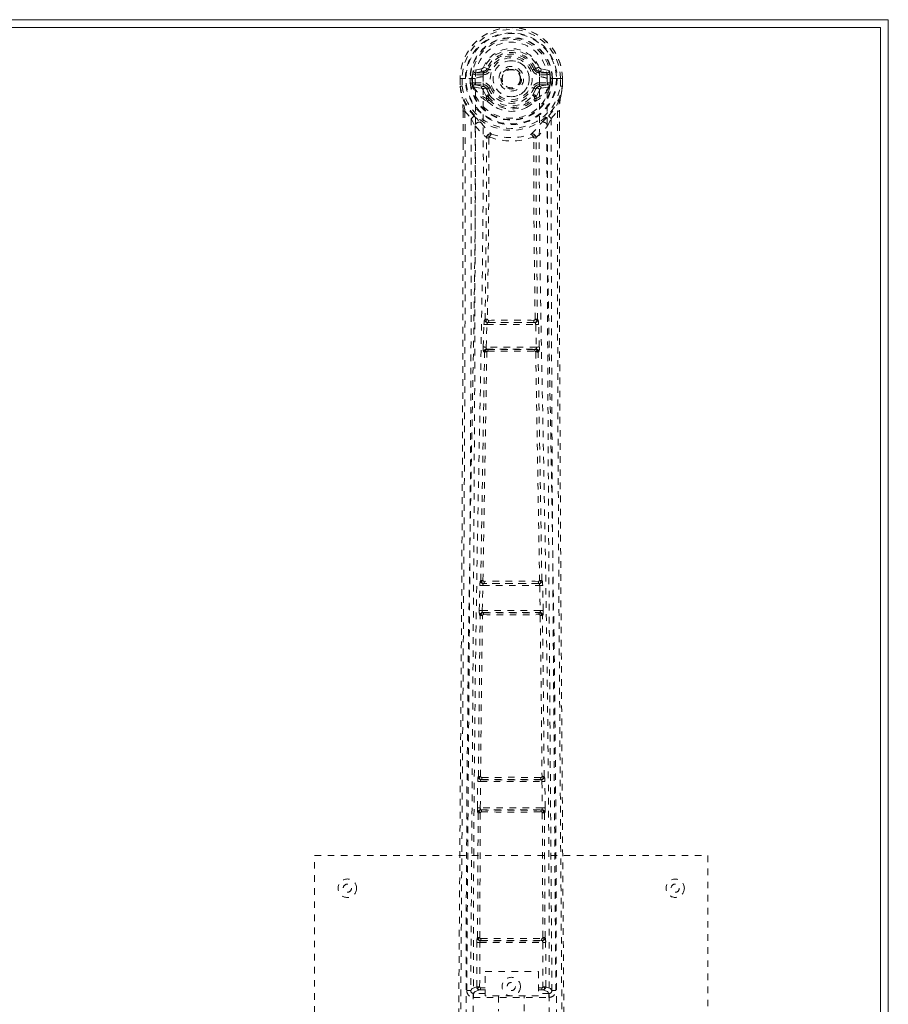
# Model space of a CAD drawing. Header units: inches. Extents: x 10.4 to 57.9, y 13.8 to 37.3.
# Tile 4 of 4: x 44.6 to 57.9, y 22.3 to 37.3. Entities that reach past the tile are written whole.
import ezdxf

# ---------------------------------------------------------------- set-up
doc = ezdxf.new("R2010")
doc.units = ezdxf.units.IN
doc.header["$MEASUREMENT"] = 0
doc.linetypes.add('SLD-Dashed', pattern=[0.075, 0.05, -0.025])
doc.linetypes.add('SLD-Solid', pattern=[0])

msp = doc.modelspace()

# ---------------------------------------------------------------- linework, layer by layer
at = {"color": 7, "linetype": 'SLD-Solid', "lineweight": 15}
for p, q in [((10.378, 37.295), (57.878, 37.295)), ((57.878, 37.295), (57.878, 13.795)), ((57.76, 37.177), (10.496, 37.177)), ((10.496, 37.177), (57.76, 37.177)), ((57.76, 13.913), (57.76, 37.177)), ((57.76, 37.177), (57.76, 13.913))]:
    msp.add_line(p, q, dxfattribs=at)
at = {"color": 7, "linetype": 'SLD-Dashed', "lineweight": 0}
for p, q in [((51.672, 36.544), (51.553, 36.521)), ((51.583, 36.485), (51.7, 36.505)), ((51.7, 36.505), (51.7, 36.485)), ((51.759, 36.548), (51.705, 36.571)), ((51.759, 36.548), (51.782, 36.539)), ((52.475, 36.539), (52.497, 36.548)), ((52.557, 36.505), (52.674, 36.485)), ((52.557, 36.505), (52.557, 36.485)), ((52.704, 36.521), (52.585, 36.544)), ((51.349, 36.399), (51.349, 36.282)), ((51.353, 36.399), (51.349, 36.399)), ((51.349, 36.399), (51.349, 36.282)), ((51.349, 36.399), (51.378, 36.398)), ((51.406, 36.399), (51.353, 36.399)), ((51.378, 36.398), (51.379, 36.282)), ((51.429, 36.399), (51.406, 36.399)), ((51.432, 36.399), (51.429, 36.399)), ((51.58, 36.399), (51.432, 36.399)), ((51.5, 36.326), (51.5, 36.398)), ((51.535, 36.398), (51.529, 36.398)), ((51.529, 36.398), (51.53, 36.327)), ((51.535, 36.322), (51.535, 36.398)), ((51.583, 36.485), (51.583, 36.455)), ((51.7, 36.485), (51.583, 36.485)), ((51.7, 36.455), (51.583, 36.455)), ((51.7, 36.455), (51.7, 36.485)), ((52.674, 36.485), (52.557, 36.485)), ((52.557, 36.455), (52.557, 36.485)), ((52.674, 36.455), (52.557, 36.455)), ((52.674, 36.455), (52.674, 36.485)), ((52.825, 36.399), (52.677, 36.399)), ((52.721, 36.322), (52.722, 36.398)), ((52.722, 36.398), (52.727, 36.398)), ((52.727, 36.327), (52.727, 36.398)), ((52.757, 36.399), (52.756, 36.326)), ((52.828, 36.399), (52.825, 36.399)), ((52.851, 36.399), (52.828, 36.399)), ((52.904, 36.399), (52.851, 36.399)), ((52.878, 36.282), (52.878, 36.398)), ((52.908, 36.399), (52.904, 36.399)), ((52.908, 36.399), (52.907, 36.282)), ((52.907, 36.282), (52.908, 36.399)), ((51.349, 36.282), (51.35, 36.277)), ((51.379, 36.282), (51.35, 36.282)), ((51.53, 36.327), (51.5, 36.325)), ((51.5, 36.325), (51.5, 36.326)), ((51.53, 36.326), (51.536, 36.307)), ((51.536, 36.307), (51.535, 36.322)), ((51.542, 36.284), (51.544, 36.28)), ((51.554, 36.27), (51.544, 36.28)), ((51.554, 36.27), (51.67, 36.248)), ((51.57, 36.333), (51.57, 36.303)), ((51.57, 36.333), (51.7, 36.333)), ((51.7, 36.278), (51.57, 36.303)), ((51.57, 36.303), (51.7, 36.303)), ((51.7, 36.333), (51.7, 36.303)), ((51.7, 36.278), (51.7, 36.303)), ((51.782, 36.248), (51.755, 36.237)), ((52.502, 36.237), (52.475, 36.248)), ((52.557, 36.333), (52.557, 36.303)), ((52.557, 36.333), (52.686, 36.333)), ((52.686, 36.303), (52.557, 36.278)), ((52.557, 36.278), (52.557, 36.303)), ((52.557, 36.303), (52.686, 36.303)), ((52.586, 36.248), (52.702, 36.27)), ((52.686, 36.303), (52.686, 36.333)), ((52.712, 36.28), (52.702, 36.27)), ((52.702, 36.27), (52.702, 36.27)), ((52.702, 36.27), (52.702, 36.27)), ((52.712, 36.28), (52.715, 36.284)), ((52.726, 36.326), (52.721, 36.307)), ((52.721, 36.307), (52.721, 36.322)), ((52.756, 36.325), (52.727, 36.327)), ((52.756, 36.326), (52.756, 36.325)), ((52.878, 36.282), (52.907, 36.282)), ((52.907, 36.277), (52.907, 36.282)), ((51.75, 36.091), (51.75, 36.12)), ((51.768, 36.046), (51.756, 36.064)), ((51.774, 36.124), (51.774, 36.095)), ((52.483, 36.095), (52.483, 36.124)), ((52.5, 36.064), (52.489, 36.046)), ((52.506, 36.091), (52.506, 36.12)), ((51.392, 35.901), (51.392, 35.409)), ((51.422, 35.9), (51.518, 35.785)), ((52.739, 35.785), (52.835, 35.9)), ((52.865, 35.901), (52.865, 35.435)), ((51.518, 35.785), (51.577, 35.673)), ((52.679, 35.673), (52.739, 35.785)), ((51.749, 35.496), (51.749, 35.496)), ((51.787, 35.493), (51.787, 35.493)), ((52.47, 35.493), (52.47, 35.493)), ((52.507, 35.496), (52.507, 35.496)), ((51.701, 32.302), (51.711, 32.644)), ((51.711, 32.644), (51.713, 32.672)), ((51.729, 32.72), (51.725, 32.719)), ((51.745, 32.301), (51.756, 32.643)), ((51.756, 32.643), (52.501, 32.643)), ((51.769, 32.673), (51.773, 32.674)), ((52.487, 32.673), (51.769, 32.673)), ((52.483, 32.674), (52.487, 32.673)), ((52.501, 32.643), (52.511, 32.301)), ((52.532, 32.719), (52.528, 32.72)), ((52.545, 32.644), (52.543, 32.672)), ((52.556, 32.302), (52.545, 32.644)), ((52.511, 32.301), (51.745, 32.301)), ((51.721, 32.223), (51.709, 32.227)), ((51.765, 32.266), (51.753, 32.271)), ((51.753, 32.271), (52.503, 32.271)), ((52.503, 32.271), (52.491, 32.266)), ((52.536, 32.223), (52.548, 32.227)), ((51.65, 28.663), (51.651, 28.691)), ((51.662, 28.739), (51.659, 28.738)), ((51.704, 28.692), (51.707, 28.693)), ((52.553, 28.692), (51.704, 28.692)), ((52.55, 28.693), (52.553, 28.692)), ((52.597, 28.738), (52.595, 28.739)), ((52.607, 28.663), (52.606, 28.691)), ((51.641, 28.282), (51.65, 28.663)), ((51.686, 28.281), (51.694, 28.662)), ((51.694, 28.662), (52.562, 28.662)), ((52.562, 28.662), (52.57, 28.281)), ((52.615, 28.282), (52.607, 28.663)), ((52.57, 28.281), (51.686, 28.281)), ((51.699, 28.248), (51.692, 28.251)), ((51.692, 28.251), (52.564, 28.251)), ((52.564, 28.251), (52.558, 28.248)), ((51.648, 28.207), (51.654, 28.204)), ((51.704, 28.219), (51.704, 28.219)), ((52.553, 28.219), (52.553, 28.219)), ((52.603, 28.204), (52.609, 28.207)), ((51.616, 25.672), (51.617, 25.699)), ((51.627, 25.748), (51.625, 25.746)), ((51.669, 25.701), (51.671, 25.702)), ((52.587, 25.701), (51.669, 25.701)), ((52.585, 25.702), (52.587, 25.701)), ((52.632, 25.746), (52.63, 25.748)), ((52.641, 25.672), (52.64, 25.699)), ((51.611, 25.273), (51.616, 25.672)), ((51.656, 25.272), (51.661, 25.671)), ((51.661, 25.671), (52.596, 25.671)), ((52.596, 25.671), (52.601, 25.272)), ((52.646, 25.273), (52.641, 25.672)), ((52.601, 25.272), (51.656, 25.272)), ((51.667, 25.24), (51.663, 25.242)), ((51.663, 25.242), (52.594, 25.242)), ((52.594, 25.242), (52.589, 25.24)), ((51.614, 23.29), (51.623, 25.196)), ((51.618, 25.198), (51.623, 25.196)), ((51.647, 23.291), (51.656, 25.197)), ((51.672, 25.21), (51.672, 25.21)), ((52.584, 25.21), (52.584, 25.21)), ((52.601, 25.197), (52.61, 23.291)), ((52.634, 25.196), (52.639, 25.198)), ((52.643, 23.29), (52.634, 25.196)), ((49.128, 16.545), (49.128, 24.545)), ((49.128, 24.545), (55.128, 24.545)), ((55.128, 24.545), (55.128, 16.545)), ((51.614, 23.29), (51.613, 23.29)), ((52.644, 23.29), (52.643, 23.29)), ((51.601, 22.541), (51.604, 23.215)), ((51.646, 22.541), (51.649, 23.215)), ((51.649, 23.215), (52.608, 23.215)), ((51.657, 23.245), (51.658, 23.245)), ((51.657, 23.245), (52.6, 23.245)), ((52.599, 23.245), (52.6, 23.245)), ((52.608, 23.215), (52.611, 22.541)), ((52.655, 22.541), (52.652, 23.215)), ((51.731, 22.402), (51.731, 22.774)), ((51.731, 22.774), (52.543, 22.774)), ((52.543, 22.774), (52.543, 22.402)), ((52.655, 22.541), (52.611, 22.541)), ((51.509, 22.488), (51.509, 22.486)), ((51.509, 22.486), (51.51, 22.477)), ((51.554, 22.439), (51.554, 22.379)), ((51.731, 22.439), (51.554, 22.439)), ((51.661, 22.527), (51.661, 22.497)), ((51.661, 22.527), (51.731, 22.527)), ((51.661, 22.497), (51.731, 22.497)), ((52.543, 22.402), (51.731, 22.402)), ((51.933, 22.402), (51.933, 22.17)), ((52.323, 22.17), (52.323, 22.402)), ((52.543, 22.527), (52.595, 22.527)), ((52.543, 22.497), (52.595, 22.497)), ((52.703, 22.439), (52.543, 22.439)), ((52.595, 22.527), (52.595, 22.497)), ((52.703, 22.379), (52.703, 22.439)), ((52.747, 22.486), (52.747, 22.488)), ((52.747, 22.477), (52.747, 22.486)), ((51.554, 22.379), (52.703, 22.379))]:
    msp.add_line(p, q, dxfattribs=at)
at = {"color": 7, "linetype": 'SLD-Dashed', "lineweight": 0, "flags": 128}
for points in [[(51.698, 36.423), (51.703, 36.502), (51.727, 36.578), (51.767, 36.648), (51.821, 36.71), (51.888, 36.759), (51.963, 36.796), (52.044, 36.818), (52.128, 36.826), (52.213, 36.818), (52.294, 36.796), (52.369, 36.759), (52.435, 36.71), (52.49, 36.648), (52.53, 36.578), (52.553, 36.502), (52.559, 36.423)], [(51.809, 36.528), (51.804, 36.53), (51.799, 36.532), (51.794, 36.534), (51.79, 36.536), (51.787, 36.537), (51.784, 36.538), (51.782, 36.539), (51.782, 36.539)], [(52.447, 36.528), (52.453, 36.53), (52.458, 36.532), (52.462, 36.534), (52.467, 36.536), (52.47, 36.537), (52.473, 36.538), (52.474, 36.539), (52.475, 36.539)], [(51.349, 36.399), (51.348, 36.399), (51.349, 36.399)], [(51.44, 21.497), (51.441, 23.592), (51.453, 25.687), (51.475, 27.779), (51.507, 29.869), (51.531, 31.181), (51.555, 32.491), (51.574, 33.797), (51.585, 35.1), (51.58, 36.399)], [(51.583, 36.455), (51.56, 36.459), (51.54, 36.472)], [(51.549, 21.552), (51.55, 23.419), (51.56, 25.285), (51.578, 27.149), (51.606, 29.013), (51.634, 30.501), (51.663, 31.987), (51.688, 33.471), (51.703, 34.95), (51.698, 36.423)], [(52.559, 36.423), (52.554, 34.95), (52.568, 33.471), (52.594, 31.987), (52.623, 30.501), (52.65, 29.013), (52.678, 27.149), (52.697, 25.285), (52.707, 23.419), (52.708, 21.552)], [(52.816, 21.497), (52.815, 23.592), (52.804, 25.687), (52.782, 27.779), (52.749, 29.869), (52.726, 31.181), (52.702, 32.491), (52.682, 33.797), (52.672, 35.1), (52.676, 36.399)], [(52.716, 36.472), (52.697, 36.459), (52.674, 36.455)], [(52.727, 36.398), (52.731, 36.398), (52.737, 36.398), (52.746, 36.399), (52.757, 36.399)], [(52.908, 36.399), (52.908, 36.399), (52.908, 36.399)], [(51.349, 36.282), (51.362, 36.188), (51.378, 36.114)], [(51.35, 36.282), (51.349, 36.282), (51.349, 36.282)], [(51.35, 36.277), (51.351, 36.278), (51.352, 36.278), (51.355, 36.278), (51.359, 36.279), (51.363, 36.28), (51.368, 36.28), (51.374, 36.281), (51.379, 36.282)], [(51.35, 36.277), (51.361, 36.191), (51.38, 36.103)], [(51.53, 36.326), (51.53, 36.327), (51.53, 36.327)], [(51.535, 36.322), (51.552, 36.33), (51.57, 36.333)], [(51.698, 36.226), (51.684, 36.243), (51.67, 36.248)], [(51.75, 36.12), (51.723, 36.167), (51.698, 36.226)], [(51.809, 36.26), (51.804, 36.257), (51.799, 36.255), (51.794, 36.253), (51.79, 36.252), (51.787, 36.25), (51.784, 36.249), (51.782, 36.248), (51.782, 36.248)], [(52.447, 36.26), (52.453, 36.257), (52.458, 36.255), (52.462, 36.253), (52.467, 36.252), (52.47, 36.25), (52.473, 36.249), (52.474, 36.248), (52.475, 36.248)], [(52.454, 36.138), (52.479, 36.182), (52.502, 36.237)], [(52.506, 36.12), (52.534, 36.167), (52.559, 36.226)], [(52.559, 36.226), (52.572, 36.243), (52.586, 36.248)], [(52.686, 36.333), (52.705, 36.33), (52.721, 36.322)], [(52.727, 36.327), (52.727, 36.327), (52.726, 36.326)], [(52.877, 36.103), (52.894, 36.181), (52.907, 36.277)], [(52.907, 36.277), (52.906, 36.278), (52.904, 36.278), (52.901, 36.278), (52.898, 36.279), (52.893, 36.28), (52.888, 36.28), (52.883, 36.281), (52.878, 36.282)], [(52.907, 36.282), (52.894, 36.188), (52.879, 36.114)], [(52.907, 36.282), (52.907, 36.282), (52.907, 36.282)], [(51.378, 36.114), (51.378, 36.108), (51.38, 36.103)], [(51.56, 35.825), (51.46, 35.948), (51.38, 36.103)], [(52.696, 35.825), (52.797, 35.948), (52.877, 36.103)], [(52.877, 36.103), (52.879, 36.108), (52.879, 36.114)], [(51.422, 35.9), (51.424, 35.205), (51.424, 34.478), (51.424, 33.716), (51.423, 32.922), (51.421, 32.138), (51.418, 31.468), (51.415, 30.835), (51.412, 30.162), (51.408, 29.448), (51.406, 29.252), (51.405, 29.054), (51.404, 28.853), (51.403, 28.65), (51.402, 28.535), (51.4, 28.289), (51.398, 28.02), (51.395, 27.589), (51.392, 27.108), (51.388, 26.577), (51.384, 25.997), (51.381, 25.606), (51.379, 25.196), (51.376, 24.791), (51.373, 24.409), (51.37, 24.042), (51.366, 23.421), (51.362, 22.847), (51.358, 22.32), (51.354, 21.838), (51.351, 21.403)], [(51.392, 35.901), (51.392, 35.9), (51.393, 35.9), (51.395, 35.9), (51.399, 35.9), (51.403, 35.9), (51.409, 35.9), (51.415, 35.9), (51.422, 35.9)], [(51.394, 35.9), (51.395, 35.62), (51.395, 35.409)], [(51.768, 36.046), (51.844, 35.984), (51.897, 35.956)], [(52.36, 35.956), (52.412, 35.984), (52.489, 36.046)], [(52.835, 35.9), (52.833, 35.05), (52.832, 34.161), (52.833, 33.231), (52.836, 32.266), (52.839, 31.475), (52.841, 30.844), (52.845, 30.17), (52.849, 29.453), (52.85, 29.257), (52.852, 29.057), (52.853, 28.855), (52.854, 28.65), (52.855, 28.532), (52.856, 28.283), (52.858, 28.011), (52.861, 27.577), (52.865, 27.096), (52.868, 26.566), (52.872, 25.989), (52.875, 25.601), (52.878, 25.195), (52.881, 24.748), (52.885, 24.304), (52.888, 23.889), (52.891, 23.398), (52.894, 22.953), (52.897, 22.553), (52.9, 22.198), (52.902, 21.888), (52.904, 21.623), (52.905, 21.402)], [(52.835, 35.9), (52.842, 35.9), (52.848, 35.9), (52.853, 35.9), (52.858, 35.9), (52.861, 35.9), (52.864, 35.9), (52.865, 35.9), (52.865, 35.901)], [(52.862, 35.434), (52.862, 35.618), (52.863, 35.9)], [(51.518, 35.785), (51.519, 34.557), (51.517, 33.326), (51.513, 32.082), (51.507, 30.821), (51.5, 29.607), (51.492, 28.393), (51.49, 28.221), (51.489, 28.043), (51.488, 27.861), (51.487, 27.674), (51.485, 27.482), (51.484, 27.356), (51.483, 27.141), (51.481, 26.899), (51.479, 26.629), (51.477, 26.31), (51.474, 25.959), (51.471, 25.576), (51.469, 25.219), (51.466, 24.9), (51.464, 24.638), (51.463, 24.409), (51.461, 24.214), (51.461, 24.124), (51.46, 23.989), (51.459, 23.856), (51.458, 23.725), (51.457, 23.594), (51.453, 23.027), (51.449, 22.484)], [(52.808, 22.484), (52.803, 23.112), (52.798, 23.774), (52.797, 24.044), (52.795, 24.251), (52.794, 24.442), (52.792, 24.665), (52.79, 24.924), (52.788, 25.215), (52.786, 25.538), (52.783, 25.887), (52.781, 26.213), (52.779, 26.513), (52.777, 26.787), (52.772, 27.357), (52.768, 28.014), (52.763, 28.67), (52.759, 29.289), (52.755, 29.97), (52.748, 31.121), (52.743, 32.285), (52.739, 33.467), (52.738, 34.629), (52.739, 35.785)], [(51.577, 35.673), (51.574, 32.376), (51.556, 29.079), (51.533, 25.782), (51.509, 22.484)], [(51.577, 35.673), (51.657, 35.579), (51.749, 35.496)], [(51.656, 35.737), (51.665, 35.728), (51.67, 35.722)], [(52.507, 35.496), (52.599, 35.579), (52.679, 35.673)], [(52.586, 35.722), (52.592, 35.728), (52.601, 35.737)], [(52.748, 22.484), (52.724, 25.782), (52.7, 29.079), (52.683, 32.376), (52.679, 35.673)], [(51.729, 32.72), (51.746, 34.106), (51.752, 35.487)], [(51.797, 35.503), (51.792, 35.513), (51.786, 35.52), (51.778, 35.524), (51.77, 35.524), (51.762, 35.521), (51.756, 35.515), (51.751, 35.506), (51.749, 35.496)], [(51.787, 35.493), (51.782, 34.111), (51.764, 32.724)], [(51.797, 35.503), (51.79, 35.5), (51.788, 35.497), (51.787, 35.495), (51.787, 35.493)], [(52.507, 35.496), (52.505, 35.506), (52.501, 35.515), (52.494, 35.521), (52.487, 35.524), (52.479, 35.524), (52.471, 35.52), (52.464, 35.513), (52.46, 35.503)], [(52.47, 35.493), (52.469, 35.495), (52.469, 35.497), (52.466, 35.5), (52.46, 35.503)], [(52.492, 32.724), (52.475, 34.111), (52.47, 35.493)], [(52.528, 32.72), (52.511, 34.106), (52.505, 35.487)], [(51.392, 35.409), (51.391, 32.277), (51.373, 28.653), (51.347, 25.028), (51.321, 21.403)], [(52.865, 35.435), (52.865, 32.277), (52.884, 28.653), (52.909, 25.028), (52.935, 21.403)], [(51.711, 32.644), (51.713, 32.644), (51.717, 32.644), (51.721, 32.644), (51.727, 32.644), (51.733, 32.643), (51.74, 32.643), (51.748, 32.643), (51.756, 32.643)], [(51.764, 32.724), (51.755, 32.719), (51.748, 32.711), (51.744, 32.703), (51.744, 32.694), (51.747, 32.686), (51.754, 32.68), (51.763, 32.675), (51.773, 32.674)], [(51.769, 32.673), (51.769, 32.673), (51.769, 32.673), (51.769, 32.672), (51.767, 32.672), (51.765, 32.67), (51.761, 32.664), (51.758, 32.654), (51.757, 32.648), (51.756, 32.643)], [(52.483, 32.674), (52.494, 32.675), (52.503, 32.68), (52.51, 32.686), (52.513, 32.694), (52.513, 32.703), (52.509, 32.711), (52.502, 32.719), (52.492, 32.724)], [(52.501, 32.643), (52.5, 32.648), (52.499, 32.654), (52.496, 32.664), (52.492, 32.67), (52.488, 32.672), (52.487, 32.673), (52.487, 32.673)], [(52.501, 32.643), (52.509, 32.643), (52.516, 32.643), (52.524, 32.643), (52.53, 32.644), (52.536, 32.644), (52.54, 32.644), (52.543, 32.644), (52.545, 32.644)], [(51.701, 32.302), (51.703, 32.302), (51.706, 32.302), (51.71, 32.302), (51.716, 32.302), (51.722, 32.301), (51.73, 32.301), (51.737, 32.301), (51.745, 32.301)], [(51.745, 32.301), (51.745, 32.295), (51.745, 32.289), (51.746, 32.284), (51.747, 32.28), (51.75, 32.273), (51.753, 32.271)], [(52.503, 32.271), (52.507, 32.273), (52.51, 32.28), (52.511, 32.284), (52.511, 32.289), (52.511, 32.295), (52.511, 32.301)], [(52.511, 32.301), (52.519, 32.301), (52.527, 32.301), (52.534, 32.301), (52.541, 32.302), (52.546, 32.302), (52.551, 32.302), (52.554, 32.302), (52.556, 32.302)], [(51.662, 28.739), (51.691, 30.483), (51.721, 32.223)], [(51.696, 28.741), (51.725, 30.486), (51.756, 32.226)], [(51.765, 32.266), (51.756, 32.265), (51.748, 32.262), (51.742, 32.257), (51.739, 32.251), (51.739, 32.244), (51.742, 32.237), (51.748, 32.231), (51.756, 32.226)], [(52.501, 32.226), (52.509, 32.231), (52.514, 32.237), (52.517, 32.244), (52.517, 32.251), (52.514, 32.257), (52.509, 32.262), (52.501, 32.265), (52.491, 32.266)], [(52.501, 32.226), (52.531, 30.486), (52.561, 28.741)], [(52.595, 28.739), (52.566, 30.483), (52.536, 32.223)], [(51.696, 28.741), (51.687, 28.736), (51.68, 28.729), (51.677, 28.721), (51.677, 28.713), (51.68, 28.705), (51.687, 28.699), (51.696, 28.695), (51.707, 28.693)], [(52.55, 28.693), (52.561, 28.695), (52.57, 28.699), (52.576, 28.705), (52.58, 28.713), (52.58, 28.721), (52.576, 28.729), (52.57, 28.736), (52.561, 28.741)], [(52.562, 28.662), (52.561, 28.673), (52.559, 28.683), (52.556, 28.689), (52.553, 28.692), (52.553, 28.692)], [(51.65, 28.663), (51.651, 28.663), (51.654, 28.663), (51.659, 28.663), (51.664, 28.663), (51.671, 28.663), (51.678, 28.663), (51.686, 28.662), (51.694, 28.662)], [(52.562, 28.662), (52.578, 28.663), (52.592, 28.663), (52.603, 28.663), (52.607, 28.663)], [(51.641, 28.282), (51.643, 28.282), (51.646, 28.282), (51.651, 28.282), (51.656, 28.282), (51.663, 28.282), (51.67, 28.281), (51.678, 28.281), (51.686, 28.281)], [(51.699, 28.248), (51.689, 28.247), (51.681, 28.243), (51.675, 28.238), (51.671, 28.232), (51.671, 28.224), (51.674, 28.217), (51.68, 28.211), (51.688, 28.206)], [(52.569, 28.206), (52.577, 28.211), (52.583, 28.217), (52.586, 28.224), (52.585, 28.232), (52.582, 28.238), (52.576, 28.243), (52.568, 28.247), (52.558, 28.248)], [(52.57, 28.281), (52.579, 28.281), (52.587, 28.281), (52.594, 28.282), (52.6, 28.282), (52.606, 28.282), (52.61, 28.282), (52.614, 28.282), (52.615, 28.282)], [(51.627, 25.748), (51.639, 26.976), (51.654, 28.204)], [(51.66, 25.749), (51.672, 26.978), (51.688, 28.206)], [(52.569, 28.206), (52.585, 26.978), (52.597, 25.749)], [(52.63, 25.748), (52.618, 26.976), (52.603, 28.204)], [(51.66, 25.749), (51.651, 25.744), (51.645, 25.737), (51.642, 25.729), (51.642, 25.721), (51.646, 25.713), (51.652, 25.707), (51.661, 25.703), (51.671, 25.702)], [(52.585, 25.702), (52.595, 25.703), (52.604, 25.707), (52.611, 25.713), (52.615, 25.721), (52.615, 25.729), (52.612, 25.737), (52.605, 25.744), (52.597, 25.749)], [(51.616, 25.672), (51.617, 25.672), (51.621, 25.672), (51.625, 25.671), (51.63, 25.671), (51.637, 25.671), (51.644, 25.671), (51.652, 25.671), (51.661, 25.671)], [(52.596, 25.671), (52.612, 25.671), (52.626, 25.671), (52.636, 25.672), (52.641, 25.672)], [(51.611, 25.273), (51.613, 25.273), (51.616, 25.273), (51.62, 25.273), (51.626, 25.273), (51.632, 25.273), (51.64, 25.272), (51.648, 25.272), (51.656, 25.272)], [(51.667, 25.24), (51.658, 25.239), (51.649, 25.235), (51.643, 25.23), (51.639, 25.223), (51.639, 25.216), (51.642, 25.208), (51.648, 25.202), (51.656, 25.197)], [(52.601, 25.197), (52.609, 25.202), (52.615, 25.208), (52.618, 25.216), (52.617, 25.223), (52.614, 25.23), (52.608, 25.235), (52.599, 25.239), (52.589, 25.24)], [(52.601, 25.272), (52.609, 25.272), (52.617, 25.272), (52.624, 25.273), (52.631, 25.273), (52.637, 25.273), (52.641, 25.273), (52.644, 25.273), (52.646, 25.273)], [(51.647, 23.291), (51.638, 23.286), (51.632, 23.279), (51.629, 23.272), (51.629, 23.264), (51.633, 23.257), (51.639, 23.251), (51.648, 23.247), (51.658, 23.245)], [(52.599, 23.245), (52.609, 23.247), (52.617, 23.251), (52.624, 23.256), (52.627, 23.264), (52.627, 23.272), (52.624, 23.279), (52.618, 23.286), (52.61, 23.291)], [(51.604, 23.215), (51.606, 23.215), (51.609, 23.215), (51.614, 23.215), (51.619, 23.215), (51.626, 23.215), (51.633, 23.215), (51.641, 23.215), (51.649, 23.215)], [(51.664, 23.277), (51.894, 23.277), (52.128, 23.277), (52.362, 23.277), (52.592, 23.277)], [(51.672, 23.246), (51.783, 23.246), (51.896, 23.246), (52.009, 23.246), (52.122, 23.246), (52.249, 23.246), (52.376, 23.246), (52.485, 23.246), (52.585, 23.246)], [(52.608, 23.215), (52.616, 23.215), (52.624, 23.215), (52.631, 23.215), (52.638, 23.215), (52.643, 23.215), (52.648, 23.215), (52.651, 23.215), (52.652, 23.215)], [(51.601, 22.541), (51.532, 22.513), (51.511, 22.487)], [(51.601, 22.541), (51.603, 22.541), (51.606, 22.541), (51.611, 22.541), (51.616, 22.541), (51.623, 22.541), (51.63, 22.541), (51.638, 22.541), (51.646, 22.541)], [(51.646, 22.541), (51.635, 22.538), (51.626, 22.533), (51.62, 22.525), (51.618, 22.517), (51.62, 22.509), (51.626, 22.502), (51.635, 22.498), (51.646, 22.496)], [(52.611, 22.496), (52.622, 22.498), (52.631, 22.502), (52.637, 22.509), (52.639, 22.517), (52.637, 22.525), (52.631, 22.533), (52.622, 22.538), (52.611, 22.541)], [(52.748, 22.484), (52.725, 22.513), (52.655, 22.541)], [(51.554, 22.439), (51.577, 22.468), (51.646, 22.496)], [(52.611, 22.496), (52.68, 22.468), (52.703, 22.439)]]:
    msp.add_lwpolyline(points, dxfattribs=at)
at = {"color": 7, "linetype": 'SLD-Dashed', "lineweight": 0}
for centre, radius in [((52.128, 36.394), 0.7), ((52.128, 36.394), 0.69), ((52.128, 36.394), 0.623), ((52.128, 36.394), 0.32), ((52.128, 36.394), 0.275), ((52.128, 36.394), 0.188), ((52.128, 36.394), 0.157), ((52.128, 36.394), 0.142), ((52.128, 36.394), 0.14), ((52.128, 36.394), 0.138), ((49.628, 24.045), 0.141), ((54.628, 24.045), 0.14), ((49.628, 24.045), 0.0625), ((54.628, 24.045), 0.0625), ((52.128, 22.545), 0.141), ((52.128, 22.545), 0.0625)]:
    msp.add_circle(centre, radius, dxfattribs=at)
for centre, radius, start, end in [((52.128, 36.394), 0.78, 0, 179.6393), ((52.128, 36.394), 0.78, 0.3688, 179.6312), ((52.128, 36.394), 0.75, 0.365, 179.635), ((52.128, 36.394), 0.629, 0.4518, 179.5482), ((52.128, 36.394), 0.599, 0.4517, 179.5483), ((52.128, 36.403), 0.548, 359.5914, 180.4086), ((52.128, 36.394), 0.459, 22.774, 157.226), ((52.128, 36.394), 0.4, 22.774, 157.226), ((52.128, 36.394), 0.376, 22.774, 157.226), ((52.128, 36.394), 0.346, 22.7741, 157.2259), ((52.128, 36.394), 0.275, 90, 270), ((52.128, 36.394), 0.275, 270, 90), ((51.744, 36.445), 0.206, 158.3468, 172.3346), ((51.582, 36.514), 0.0299, 167.8912, 271.9529), ((51.7, 36.535), 0.0301, 162.3444, 268.5796), ((51.663, 36.589), 0.0455, 281.375, 337.4512), ((51.694, 36.576), 0.0714, 274.7451, 337.1382), ((51.7, 36.574), 0.089, 270, 337.226), ((51.7, 36.574), 0.119, 269.9995, 337.2265), ((52.557, 36.574), 0.119, 202.7735, 270.0005), ((52.557, 36.574), 0.089, 202.774, 270), ((52.962, 35.519), 1.129, 111.2688, 114.2797), ((52.563, 36.576), 0.0714, 202.8779, 265.2381), ((52.594, 36.589), 0.0454, 202.4544, 258.7214), ((52.556, 36.535), 0.0301, 271.4547, 17.619), ((52.675, 36.514), 0.0299, 268.0532, 12.1028), ((52.512, 36.445), 0.206, 7.6632, 21.6528), ((51.521, 37.212), 0.814, 268.5054, 270.5918), ((52.128, 36.394), 0.593, 172.3909, 179.5504), ((51.695, 36.142), 0.281, 89.3581, 113.9464), ((52.559, 36.128), 0.295, 66.6379, 90.0574), ((52.128, 36.394), 0.593, 0.4496, 7.6091), ((52.886, 37.735), 1.337, 269.6912, 270.9589), ((51.379, 36.282), 0.03, 180.3597, 185.4274), ((52.128, 36.394), 0.787, 188.4818, 351.5182), ((52.128, 36.394), 0.758, 188.4817, 351.5183), ((52.128, 36.394), 0.632, 186.2254, 353.7746), ((52.128, 36.394), 0.602, 186.4272, 353.5728), ((51.612, 36.314), 0.0768, 185.3317, 203.2323), ((51.57, 36.272), 0.0305, 89.017, 157.288), ((51.991, 36.484), 0.491, 204.463, 242.9723), ((51.933, 36.487), 0.436, 209.9201, 245.3116), ((51.7, 36.248), 0.0299, 91.0377, 179.1291), ((51.728, 36.22), 0.031, 31.8115, 169.9493), ((51.7, 36.214), 0.119, 22.7735, 90.0005), ((51.7, 36.214), 0.089, 22.774, 90), ((51.694, 36.213), 0.0651, 21.3248, 85.0712), ((52.194, 36.39), 0.466, 199.2244, 212.8227), ((52.128, 36.394), 0.376, 202.774, 337.226), ((52.128, 36.394), 0.346, 202.7741, 337.2259), ((52.557, 36.214), 0.119, 89.9995, 157.2265), ((52.557, 36.214), 0.089, 90, 157.226), ((52.267, 36.482), 0.489, 296.9337, 335.6177), ((52.563, 36.213), 0.0651, 94.9289, 158.6751), ((52.528, 36.22), 0.031, 10.0467, 148.1946), ((52.323, 36.488), 0.437, 294.7131, 330.0432), ((52.556, 36.248), 0.0299, 0.9345, 88.8987), ((52.687, 36.272), 0.0305, 22.7182, 90.979), ((52.614, 36.322), 0.108, 339.3729, 352.0631), ((50.18, 35.928), 1.212, 358.7186, 8.83), ((47.72, 35.243), 3.76, 10.0613, 13.2273), ((51.781, 36.117), 0.0305, 42.655, 174.2932), ((51.772, 36.066), 0.0583, 88.1967, 111.6929), ((51.772, 36.036), 0.0585, 88.1907, 111.615), ((51.794, 36.087), 0.044, 174.8419, 210.5498), ((51.809, 36.039), 0.0414, 126.9664, 169.7895), ((51.804, 36.097), 0.0406, 91.2115, 138.2185), ((52.128, 36.404), 0.452, 218.313, 321.6874), ((51.806, 36.096), 0.0322, 181.259, 226.7783), ((52.128, 36.429), 0.496, 225.9956, 314.0044), ((52.128, 36.388), 0.41, 217.5694, 322.4306), ((52.476, 36.117), 0.0305, 5.707, 137.3455), ((52.453, 36.097), 0.0406, 41.7753, 88.7947), ((52.451, 36.096), 0.0322, 313.2158, 358.7469), ((52.447, 36.039), 0.0423, 10.6997, 52.5407), ((52.485, 36.066), 0.0583, 68.3137, 91.7977), ((52.485, 36.036), 0.0585, 68.3856, 91.8088), ((52.462, 36.087), 0.044, 329.5592, 5.1507), ((56.537, 35.243), 3.76, 166.7728, 169.9384), ((54.075, 35.928), 1.211, 171.162, 181.2875), ((52.128, 36.373), 0.477, 240.973, 299.0081), ((52.117, 35.2), 0.837, 131.7254, 135.7268), ((53.1, 37.398), 2.201, 225.6136, 228.9928), ((51.157, 37.397), 2.2, 311.0064, 314.3868), ((52.138, 35.199), 0.839, 44.2764, 48.2714), ((51.638, 35.67), 0.0608, 58.0485, 177.7542), ((52.395, 36.229), 0.885, 215.0177, 230.1595), ((51.862, 36.23), 0.885, 309.8453, 324.9804), ((52.618, 35.67), 0.0608, 2.2666, 121.9294), ((51.81, 35.492), 0.0608, 72.7824, 176.5555), ((51.739, 35.489), 0.0129, 353.7455, 34.0632), ((51.783, 35.402), 0.0911, 87.6197, 110.3338), ((51.878, 35.484), 0.0829, 126.7479, 166.3282), ((52.128, 36.41), 0.965, 249.9315, 290.088), ((52.128, 36.338), 0.843, 249.1445, 290.8602), ((52.447, 35.492), 0.0608, 3.445, 107.2171), ((52.379, 35.484), 0.0829, 13.6656, 53.2584), ((52.473, 35.402), 0.0911, 69.6639, 92.3804), ((52.519, 35.488), 0.0139, 147.4332, 184.7581), ((51.797, 32.676), 0.0844, 149.4112, 182.7335), ((51.77, 32.718), 0.0451, 178.3771, 269.1282), ((51.758, 32.619), 0.106, 86.4208, 105.8514), ((51.774, 32.719), 0.0451, 178.3427, 269.1179), ((51.785, 32.73), 0.0218, 195.9634, 264.9585), ((51.787, 32.576), 0.0988, 89.1356, 98.2828), ((52.128, -0.93), 33.64, 89.4122, 90.5879), ((51.838, 32.701), 0.0557, 171.8652, 207.4038), ((52.128, -1.078), 33.755, 89.4239, 90.5762), ((52.418, 32.701), 0.0557, 332.5957, 8.1286), ((52.469, 32.567), 0.108, 82.1091, 90.4711), ((52.471, 32.731), 0.0225, 276.327, 342.8039), ((52.483, 32.719), 0.0451, 270.8821, 1.6573), ((52.487, 32.718), 0.0451, 270.8702, 1.6245), ((52.499, 32.619), 0.106, 74.1492, 93.5772), ((52.459, 32.676), 0.0844, 357.2648, 30.5915), ((51.851, 32.28), 0.152, 171.7443, 200.3921), ((52.405, 32.28), 0.152, 339.6122, 8.2532), ((51.754, 32.226), 0.0451, 90.7421, 177.999), ((51.766, 32.221), 0.0451, 90.7754, 177.9054), ((51.749, 32.116), 0.111, 86.5292, 104.9369), ((51.774, 32.22), 0.0187, 96.6478, 161.1235), ((51.776, 32.335), 0.0694, 261.1439, 271.2294), ((51.813, 32.244), 0.0416, 148.4097, 186.6644), ((52.128, 67.96), 35.723, 269.4278, 270.5722), ((52.128, 65.606), 33.343, 269.3971, 270.6029), ((52.481, 32.335), 0.0694, 268.7693, 278.8611), ((52.444, 32.244), 0.0416, 353.336, 31.5846), ((52.483, 32.221), 0.018, 17.561, 84.6492), ((52.491, 32.221), 0.0451, 2.0954, 89.2239), ((52.507, 32.116), 0.111, 75.0631, 93.4711), ((52.503, 32.226), 0.0451, 2.0035, 89.2569), ((51.759, 28.696), 0.108, 156.9396, 182.5565), ((51.705, 28.737), 0.0451, 178.9507, 269.4379), ((51.688, 28.592), 0.15, 87.1271, 100.1713), ((51.707, 28.738), 0.0451, 178.9395, 269.4297), ((51.732, 28.667), 0.0377, 137.3769, 186.7543), ((51.716, 28.747), 0.0208, 195.7261, 264.8201), ((51.72, 28.606), 0.088, 89.368, 98.6798), ((51.759, 28.719), 0.046, 171.1182, 212.9084), ((52.128, -5.284), 34.013, 89.302, 90.698), ((52.128, -4.971), 33.667, 89.3065, 90.6935), ((52.497, 28.719), 0.046, 327.0916, 8.8818), ((52.537, 28.614), 0.0804, 80.8814, 91.074), ((52.54, 28.748), 0.0215, 276.4368, 343.0024), ((52.55, 28.738), 0.0451, 270.57, 1.0609), ((52.552, 28.737), 0.0451, 270.5612, 1.0502), ((52.568, 28.592), 0.15, 79.83, 92.8716), ((52.498, 28.696), 0.108, 357.442, 23.0627), ((51.837, 28.261), 0.197, 173.7241, 195.7361), ((51.693, 28.206), 0.0451, 90.5137, 178.5616), ((51.699, 28.203), 0.0451, 90.5347, 178.5396), ((51.721, 28.273), 0.0358, 166.3297, 216.9682), ((51.71, 28.314), 0.0665, 260.6071, 271.2203), ((51.743, 28.225), 0.0389, 144.2017, 187.7377), ((52.128, 61.651), 33.406, 269.2843, 270.7157), ((52.547, 28.31), 0.0632, 268.499, 279.6753), ((52.514, 28.225), 0.0389, 352.2645, 35.8011), ((52.557, 28.203), 0.0451, 1.4604, 89.4652), ((52.536, 28.273), 0.0358, 323.0309, 13.6669), ((52.564, 28.206), 0.0451, 1.4384, 89.4863), ((52.42, 28.261), 0.197, 344.2619, 6.278), ((51.681, 28.043), 0.163, 87.4378, 99.3605), ((51.706, 28.2), 0.0194, 96.5891, 161.4717), ((52.128, 63.49), 35.274, 269.3109, 270.6891), ((52.551, 28.201), 0.0188, 17.2642, 84.6596), ((52.576, 28.043), 0.163, 80.6398, 92.5621), ((51.728, 25.705), 0.111, 158.2659, 183.0404), ((51.67, 25.746), 0.0451, 179.5195, 269.473), ((51.653, 25.521), 0.228, 88.2468, 96.57), ((51.672, 25.747), 0.0451, 179.518, 269.4645), ((51.68, 25.755), 0.0205, 196.4205, 264.6177), ((51.698, 25.676), 0.0382, 139.8145, 188.0262), ((51.683, 25.634), 0.069, 88.4814, 99.844), ((51.719, 25.728), 0.0421, 170.9053, 215.8203), ((52.128, -8.478), 34.215, 89.2453, 90.7547), ((52.128, -7.871), 33.577, 89.2436, 90.7564), ((52.537, 25.728), 0.0421, 324.1797, 9.0947), ((52.573, 25.63), 0.0727, 80.4447, 91.2299), ((52.577, 25.755), 0.0213, 276.6819, 342.2799), ((52.585, 25.747), 0.0451, 270.5348, 0.4826), ((52.587, 25.746), 0.0451, 270.5264, 0.4796), ((52.558, 25.676), 0.0382, 351.9685, 40.1908), ((52.604, 25.521), 0.228, 83.4297, 91.7533), ((52.529, 25.705), 0.111, 356.9584, 21.7331), ((51.81, 25.253), 0.199, 174.3253, 196.059), ((51.663, 25.197), 0.0451, 90.5088, 179.1192), ((51.668, 25.195), 0.0451, 90.5282, 179.1168), ((51.692, 25.265), 0.0366, 167.9627, 217.5561), ((51.678, 25.305), 0.0658, 260.3607, 271.2316), ((51.71, 25.216), 0.0382, 142.4284, 188.2892), ((52.128, 58.654), 33.418, 269.2309, 270.7691), ((52.579, 25.302), 0.0625, 268.481, 279.9288), ((52.547, 25.216), 0.0382, 351.7106, 37.572), ((52.589, 25.195), 0.0451, 0.8862, 89.4703), ((52.565, 25.265), 0.0366, 322.4431, 12.0382), ((52.594, 25.197), 0.0451, 0.8824, 89.4897), ((52.447, 25.253), 0.2, 343.9422, 5.6717), ((51.649, 24.937), 0.26, 88.5693, 95.862), ((51.675, 25.19), 0.0201, 96.8514, 161.2412), ((52.128, 60.195), 34.988, 269.2532, 270.7468), ((52.583, 25.191), 0.0194, 17.4437, 84.4598), ((52.608, 24.937), 0.26, 84.136, 91.4315), ((51.792, 23.232), 0.189, 161.9903, 184.9981), ((51.658, 23.29), 0.0451, 179.9295, 268.6404), ((51.641, 22.914), 0.378, 89.1509, 94.1268), ((51.659, 23.29), 0.0451, 179.9288, 268.6396), ((51.666, 23.297), 0.0202, 195.8443, 264.9948), ((52.59, 23.298), 0.0214, 277.2283, 341.9873), ((52.598, 23.29), 0.0451, 271.3625, 0.0676), ((52.599, 23.29), 0.0451, 271.3598, 0.0703), ((52.616, 22.924), 0.368, 85.8063, 90.9162), ((52.464, 23.232), 0.189, 355.0002, 18.0133), ((51.686, 23.221), 0.037, 140.5921, 189.8576), ((51.669, 23.18), 0.0658, 87.4857, 99.2689), ((51.704, 23.27), 0.0404, 170.221, 216.1779), ((52.552, 23.27), 0.0405, 323.8391, 9.7692), ((52.588, 23.174), 0.0721, 81.2505, 91.9837), ((52.567, 23.22), 0.0412, 352.7558, 36.7945), ((51.646, 22.541), 0.0451, 179.8926, 269.5751), ((51.663, 22.543), 0.0168, 187.7531, 265.4545), ((52.594, 22.543), 0.0164, 273.5296, 353.2628), ((52.61, 22.541), 0.0451, 270.4283, 0.0586), ((51.499, 27.386), 4.902, 269.4208, 270.1221), ((51.554, 22.484), 0.105, 179.5867, 269.9886), ((51.553, 22.481), 0.0425, 186.0844, 271.758), ((51.659, 22.342), 0.154, 89.0429, 94.7383), ((52.597, 22.323), 0.174, 85.5868, 90.632), ((52.703, 22.484), 0.105, 270.0103, 0.4156), ((52.704, 22.481), 0.0425, 268.2419, 353.9173), ((52.758, 27.398), 4.914, 269.8788, 270.5784)]:
    msp.add_arc(centre, radius, start, end, dxfattribs=at)

doc.saveas('drawing.dxf')
